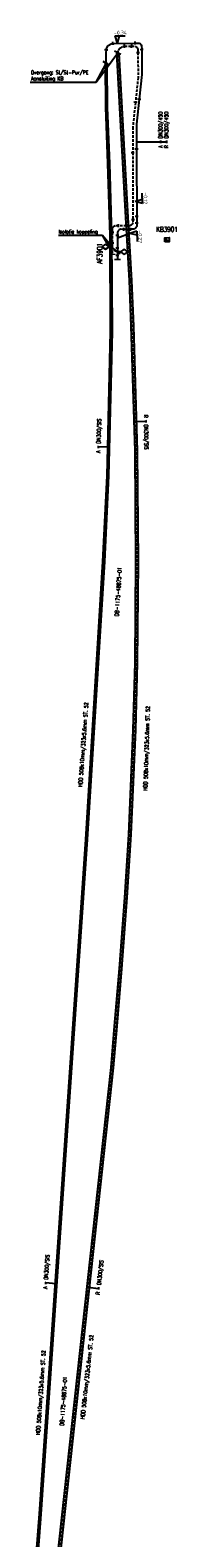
# Model space of a CAD drawing. Header units: millimetres. Extents: x 0 to 118318689, y 0 to 490460760.
# Tile 117 of 117: x 117741476 to 117776127, y 488546298 to 488907673. Entities that reach past the tile are written whole.
import ezdxf
from ezdxf.enums import TextEntityAlignment as Align

# ---------------------------------------------------------------- set-up
doc = ezdxf.new("R2010")
doc.units = ezdxf.units.MM
doc.header["$LTSCALE"] = 200
doc.linetypes.add('HIDDEN2', pattern=[4.7625, 3.175, -1.5875])
doc.layers.get('0').update_dxf_attribs({"color": 8})
for name, color, linetype in [('WT-C-AFSLUITER', 7, 'Continuous'), ('WT-C-isolatieovergang', 7, 'Continuous'), ('WT-C-isolatiestuk', 7, 'Continuous'), ('WT-C-kastLD', 7, 'Continuous'), ('WT-C-mof', 7, 'Continuous'), ('WT-I-diam', 7, 'Continuous'), ('WT-I-info', 7, 'Continuous'), ('WT-I-NAP', 7, 'Continuous'), ('WT-L-aanvoer', 6, 'Continuous'), ('WT-L-MANTELBUIS', 6, 'Continuous'), ('WT-L-retour', 6, 'HIDDEN2')]:
    doc.layers.add(name, color=color, linetype=linetype)
doc.styles.add('DIN17', font='ROMANS.SHX', dxfattribs={"width": 0.9})
doc.styles.add('ISOCP', font='ISOCP.SHX')

# ---------------------------------------------------------------- blocks, each defined once
blk = doc.blocks.new('LR-DIAO1')
at = {"color": 0, "lineweight": -3}
blk.add_line((0, 0), (0, -5), dxfattribs=at)
blk.add_lwpolyline([(0.61, -5), (0, -5), (-0.61, -5)], dxfattribs=at)
at = {"color": 1, "lineweight": -3, "style": 'DIN17', "width": 0.9}
blk.add_attdef('*1', text='', height=1.8, dxfattribs=at).set_placement((-1.61, -5), align=Align.MIDDLE_RIGHT)
blk.add_attdef('*11', text='', height=1.8, dxfattribs=at).set_placement((1.61, -5), align=Align.MIDDLE_LEFT)
blk = doc.blocks.new('LR-DIAB1')
at = {"color": 0, "lineweight": -3}
blk.add_line((0, 0), (0, 5), dxfattribs=at)
blk.add_lwpolyline([(0.61, 5), (0, 5), (-0.61, 5)], dxfattribs=at)
at = {"color": 1, "lineweight": -3, "style": 'DIN17', "width": 0.9}
blk.add_attdef('*1', text='', height=1.8, dxfattribs=at).set_placement((-1.61, 5), align=Align.MIDDLE_RIGHT)
blk.add_attdef('*11', text='', height=1.8, dxfattribs=at).set_placement((1.61, 5), align=Align.MIDDLE_LEFT)
blk = doc.blocks.new('LR-hyp')
at = {"color": 7, "linetype": 'ByBlock', "lineweight": -3, "style": 'DIN17', "width": 0.9}
blk.add_attdef('*1', text='', height=1.8, dxfattribs=at).set_placement((0, 0), align=Align.MIDDLE)
at = {"color": 7, "linetype": 'ByBlock', "lineweight": -2, "style": 'DIN17', "width": 0.9, "flags": 1}
blk.add_attdef('*2', text='', height=1.8, dxfattribs=at).set_placement((0, -5), align=Align.MIDDLE)
blk = doc.blocks.new('LR-mof')
at = {"color": 0, "linetype": 'ByBlock', "lineweight": -2}
blk.add_line((0, -0.75), (0, 0.75), dxfattribs=at)
blk = doc.blocks.new('LR-isoov')
at = {"color": 0, "linetype": 'ByBlock', "lineweight": -2}
blk.add_line((0.87, 1.5), (-0.87, -1.5), dxfattribs=at)
blk = doc.blocks.new('nap1')
at = {"color": 0, "linetype": 'Continuous'}
for p, q in [((-1, 3.5), (0, 0)), ((-1, 3.5), (4, 3.5)), ((1, 3.5), (0, 0))]:
    blk.add_line(p, q, dxfattribs=at)
at = {"color": 0, "linetype": 'Continuous', "style": 'ISOCP'}
for tag, p in [('*1', (1.7, 5)), ('*2', (4, 1.5))]:
    blk.add_attdef(tag, text='', height=1.8, dxfattribs=at).set_placement(p, align=Align.MIDDLE)
blk = doc.blocks.new('nap2')
at = {"color": 0, "linetype": 'Continuous'}
for p, q in [((1, 3.5), (-4, 3.5)), ((-1, 3.5), (0, 0)), ((1, 3.5), (0, 0))]:
    blk.add_line(p, q, dxfattribs=at)
at = {"color": 0, "linetype": 'Continuous', "style": 'ISOCP'}
for tag, p in [('*2', (-4, 1.5)), ('*1', (-1.5, 5))]:
    blk.add_attdef(tag, text='', height=1.8, dxfattribs=at).set_placement(p, align=Align.MIDDLE)
blk = doc.blocks.new('LR-isost')
at = {"color": 0, "linetype": 'ByBlock', "lineweight": -2}
for p, q in [((0, 5), (-1.25, 3.25)), ((-1.25, 3.25), (0, 1.5)), ((1.25, 3.25), (0, 5)), ((0, 1.5), (1.25, 3.25)), ((0, 1.5), (0, 0))]:
    blk.add_line(p, q, dxfattribs=at)
blk = doc.blocks.new('LR-DIAO2')
at = {"color": 0, "lineweight": -3}
blk.add_line((0, 0), (0, -5), dxfattribs=at)
at = {"color": 0, "linetype": 'Continuous', "lineweight": -3}
blk.add_line((0, -5), (0, -7.8), dxfattribs=at)
at = {"color": 0, "lineweight": -3}
for points in [[(0.61, -5), (0, -5), (-0.61, -5)], [(0.61, -7.8), (0, -7.8), (-0.61, -7.8)]]:
    blk.add_lwpolyline(points, dxfattribs=at)
at = {"color": 1, "lineweight": -3, "style": 'DIN17', "width": 0.9}
for tag, p in [('*1', (-1.61, -5)), ('*2', (-1.61, -7.78))]:
    blk.add_attdef(tag, text='', height=1.8, dxfattribs=at).set_placement(p, align=Align.MIDDLE_RIGHT)
for tag, p in [('*11', (1.61, -5)), ('*12', (1.61, -7.8))]:
    blk.add_attdef(tag, text='', height=1.8, dxfattribs=at).set_placement(p, align=Align.MIDDLE_LEFT)
blk = doc.blocks.new('LR-AFS')
at = {"color": 0, "lineweight": -3, "const_width": 0.7}
blk.add_lwpolyline([(0, -1.5), (0, 1.5)], dxfattribs=at)
at = {"color": 7, "linetype": 'ByBlock', "lineweight": -2, "style": 'DIN17', "width": 0.9}
blk.add_attdef('*1', text='', height=2.5, dxfattribs=at).set_placement((0, 5), align=Align.MIDDLE)
at = {"color": 0, "linetype": 'ByBlock', "lineweight": -2, "style": 'DIN17', "width": 0.3, "flags": 1}
for tag, p in [('*2', (2.5, 1.5)), ('OCODE', (-7.5, -2.5)), ('FABR', (-7.5, -7.5)), ('ST', (-7.5, -5)), ('VCODE', (-2.5, -5)), ('NCODE', (-2.5, -2.5)), ('TYPE', (-2.5, -7.5)), ('OPBOUW', (2.5, -7.5)), ('NIVO', (2.5, -5)), ('BC', (2.5, -2.5)), ('BEDIEN', (7.5, -7.5)), ('IMM', (7.5, -5)), ('RK', (7.5, -2.5)), ('BORDL', (-7.5, -15)), ('VERTR', (-7.5, -10)), ('DEKM', (-7.5, -12.5)), ('PDATUM', (-2.5, -12.5)), ('OPBLEN', (-2.5, -10)), ('BORDX', (-2.5, -15)), ('HULPST', (2.5, -10)), ('BORDY', (2.5, -15)), ('OPM', (2.5, -12.5)), ('VERLSP', (7.5, -10)), ('BORDZ', (7.5, -15)), ('BORD', (7.5, -12.5))]:
    blk.add_attdef(tag, text='', height=1.8, dxfattribs=at).set_placement(p, align=Align.MIDDLE)
blk = doc.blocks.new('LR-kastLD')
at = {"color": 0, "linetype": 'ByBlock', "lineweight": -3}
blk.add_line((-1, 1), (1, -1), dxfattribs=at)
blk.add_lwpolyline([(-1, -1), (-1, 1), (1, 1), (1, -1)], close=True, dxfattribs=at)
blk.add_solid([(-1, 1), (-1, -1), (1, -1)], dxfattribs=at)
at = {"color": 7, "linetype": 'ByBlock', "lineweight": -3, "style": 'DIN17', "width": 0.7}
for tag, p in [('*1', (0, 5)), ('*2', (0, -5))]:
    blk.add_attdef(tag, text='', height=2.5, dxfattribs=at).set_placement(p, align=Align.MIDDLE)
at = {"color": 0, "linetype": 'ByBlock', "lineweight": -2, "style": 'DIN17', "width": 0.3, "flags": 1}
for tag, p in [('OCODE', (4.5, 1.25)), ('NCODE', (9.5, 1.25)), ('BC', (14.5, 1.25)), ('RK', (19.5, 1.25)), ('ST', (4.5, -1.25)), ('VCODE', (9.5, -1.25)), ('NIVO', (14.5, -1.25)), ('IMM', (19.5, -1.25))]:
    blk.add_attdef(tag, text='', height=1.8, dxfattribs=at).set_placement(p, align=Align.MIDDLE)

msp = doc.modelspace()

# ---------------------------------------------------------------- linework, layer by layer
at = {"layer": 'WT-I-diam', "lineweight": -3}
msp.add_line((117766946, 488880904), (117770193, 488880903), dxfattribs=at)
at = {"layer": 'WT-I-info'}
for p, q in [((117757255, 488895242), (117762446, 488902248)), ((117757255, 488895242), (117759671, 488899717)), ((117741476, 488895242), (117757255, 488895242)), ((117748258, 488858502), (117758777, 488858502)), ((117758777, 488858502), (117761133, 488855768)), ((117759917, 488856507), (117758777, 488858502)), ((117762370, 488854518), (117759917, 488856507))]:
    msp.add_line(p, q, dxfattribs=at)
at = {"layer": 'WT-I-info', "lineweight": -3}
msp.add_line((117765316, 488858973), (117762374, 488857850), dxfattribs=at)
at = {"layer": 'WT-L-aanvoer', "lineweight": -3}
for p, q in [((117759671, 488899717), (117759681, 488901980)), ((117759681, 488901980), (117759725, 488903239)), ((117759725, 488903239), (117760180, 488903995)), ((117760180, 488903995), (117760872, 488904402)), ((117760872, 488904402), (117761627, 488904512)), ((117761627, 488904512), (117766630, 488904588)), ((117766630, 488904588), (117767551, 488904544)), ((117767551, 488904544), (117767829, 488904443)), ((117767829, 488904443), (117768058, 488904193)), ((117768058, 488904193), (117768153, 488903881)), ((117768153, 488903881), (117768192, 488903077)), ((117768192, 488903077), (117768215, 488897078)), ((117759657, 488896320), (117759671, 488899717)), ((117759761, 488889156), (117759657, 488896320)), ((117768215, 488897078), (117767593, 488891111)), ((117767593, 488891111), (117766946, 488885145)), ((117760122, 488879611), (117759761, 488889156)), ((117766946, 488885145), (117766945, 488879116)), ((117760648, 488865770), (117760122, 488879611)), ((117766945, 488879116), (117766989, 488861456)), ((117760837, 488857084), (117760648, 488865770)), ((117766989, 488861456), (117766992, 488860632)), ((117762376, 488859249), (117762370, 488854518)), ((117762552, 488859559), (117762376, 488859249)), ((117762792, 488859781), (117762552, 488859559)), ((117763099, 488859935), (117762792, 488859781)), ((117763891, 488859928), (117763099, 488859935)), ((117765484, 488859935), (117763891, 488859928)), ((117766276, 488859938), (117765484, 488859935)), ((117766582, 488860095), (117766276, 488859938)), ((117766819, 488860320), (117766582, 488860095)), ((117766992, 488860632), (117766819, 488860320)), ((117760928, 488848837), (117760837, 488857084)), ((117762370, 488854518), (117762369, 488853626)), ((117762369, 488853626), (117762369, 488852707)), ((117760927, 488835387), (117760928, 488848837)), ((117760690, 488819846), (117760927, 488835387)), ((117760085, 488800877), (117760690, 488819846)), ((117759075, 488780301), (117760085, 488800877)), ((117754964, 488713671), (117759075, 488780301)), ((117743889, 488551998), (117754964, 488713671)), ((117742000, 488527497), (117743889, 488551998))]:
    msp.add_line(p, q, dxfattribs=at)
at = {"layer": 'WT-L-MANTELBUIS'}
msp.add_lwpolyline([(117746615, 488528470), (117760844, 488659026), (117761707, 488668953), (117762847, 488682726), (117764120, 488699785), (117765078, 488714885), (117766170, 488739966), (117766631, 488756024), (117766812, 488780245), (117766618, 488806872), (117765688, 488836744), (117765242, 488847666), (117764387, 488862742), (117762201, 488902138), (117762701, 488902166), (117764887, 488862770), (117765741, 488847690), (117766188, 488836762), (117767118, 488806881), (117767312, 488780251), (117767130, 488756011), (117766669, 488739948), (117765577, 488714861), (117764618, 488699747), (117763345, 488682687), (117762205, 488668911), (117761342, 488658978), (117747112, 488528416)], dxfattribs=at)
msp.add_lwpolyline([(117759511, 488889150), (117760021, 488875694), (117760556, 488858499), (117760676, 488835390), (117759835, 488800886), (117758825, 488780315), (117754715, 488713687), (117743639, 488552016), (117741751, 488527516), (117742249, 488527478), (117744138, 488551980), (117755214, 488713654), (117759324, 488780287), (117760334, 488800868), (117761177, 488835385), (117761056, 488858508), (117760521, 488875712), (117760011, 488889162), (117759921, 488899719), (117759421, 488899715)], close=True, dxfattribs=at)
at = {"layer": 'WT-L-retour', "lineweight": -3}
for p, q in [((117762446, 488902248), (117762644, 488902959)), ((117762617, 488899234), (117762446, 488902248)), ((117762644, 488902959), (117762938, 488903322)), ((117762938, 488903322), (117763630, 488903728)), ((117763630, 488903728), (117764052, 488903836)), ((117764052, 488903836), (117765788, 488903843)), ((117765788, 488903843), (117766652, 488903811)), ((117766652, 488903811), (117767144, 488903423)), ((117767144, 488903423), (117767269, 488903151)), ((117767269, 488903151), (117767293, 488902324)), ((117767293, 488902324), (117767316, 488896324)), ((117763615, 488881345), (117762617, 488899234)), ((117767316, 488896324), (117766694, 488890357)), ((117766694, 488890357), (117766048, 488884392)), ((117766048, 488884392), (117766046, 488878363)), ((117764322, 488868359), (117763615, 488881345)), ((117766046, 488878363), (117766088, 488862323)), ((117764873, 488858561), (117764322, 488868359)), ((117766091, 488861499), (117765922, 488861194)), ((117766088, 488862323), (117766091, 488861499)), ((117761140, 488860114), (117761133, 488859288)), ((117761133, 488859288), (117761133, 488855768)), ((117761317, 488860424), (117761140, 488860114)), ((117761556, 488860647), (117761317, 488860424)), ((117761863, 488860800), (117761556, 488860647)), ((117762655, 488860794), (117761863, 488860800)), ((117764584, 488860801), (117762655, 488860794)), ((117765375, 488860804), (117764584, 488860801)), ((117765491, 488847678), (117764873, 488858561)), ((117765681, 488860961), (117765375, 488860804)), ((117765922, 488861194), (117765681, 488860961)), ((117761133, 488855768), (117761133, 488854873)), ((117761133, 488854873), (117761133, 488853924)), ((117766570, 488821285), (117765491, 488847678)), ((117767086, 488796343), (117766570, 488821285)), ((117767040, 488765008), (117767086, 488796343)), ((117766834, 488753410), (117767040, 488765008)), ((117766312, 488736458), (117766834, 488753410)), ((117765378, 488715666), (117766312, 488736458)), ((117764208, 488697223), (117765378, 488715666)), ((117762669, 488677138), (117764208, 488697223)), ((117761093, 488659002), (117762669, 488677138)), ((117746863, 488528443), (117761093, 488659002))]:
    msp.add_line(p, q, dxfattribs=at)

# ---------------------------------------------------------------- block references
at = {"layer": 'WT-C-AFSLUITER', "linetype": 'Continuous'}
ref = msp.add_blockref('LR-AFS', (117762369, 488852707), dxfattribs=dict(at, xscale=500.0000000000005, yscale=500.0000000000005, zscale=500.0000000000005, rotation=89.99959999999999))
ref.add_attrib('*1', 'AF3901', dxfattribs={"layer": '0', "color": 7, "linetype": 'ByBlock', "lineweight": -2, "height": 1250, "rotation": 89.9996, "style": 'DIN17', "width": 0.65}).set_placement((117758127, 488854182), align=Align.MIDDLE)
at = {"layer": 'WT-C-AFSLUITER', "linetype": 'Continuous', "xscale": 500, "yscale": 500, "zscale": 500, "rotation": 90}
msp.add_blockref('LR-AFS', (117761133, 488853924), dxfattribs=at)
at = {"layer": 'WT-C-isolatieovergang', "linetype": 'Continuous'}
for p, xscale, yscale, zscale, rotation in [((117762446, 488902248), 500.0000000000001, 500.0000000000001, 500.0000000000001, 273.248505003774), ((117759671, 488899717), 499.9999999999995, 499.9999999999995, 499.9999999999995, 269.7535702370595), ((117762370, 488854518), 500.0000000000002, 500.0000000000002, 500.0000000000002, 269.9332)]:
    msp.add_blockref('LR-isoov', p, dxfattribs=dict(at, xscale=xscale, yscale=yscale, zscale=zscale, rotation=rotation))
at = {"layer": 'WT-C-isolatiestuk', "linetype": 'Continuous'}
for p, xscale, yscale, zscale, rotation in [((117761133, 488855768), 500, 500, 500, 90.00020000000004), ((117762370, 488854518), 500.0000000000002, 500.0000000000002, 500.0000000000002, 269.9332)]:
    msp.add_blockref('LR-isost', p, dxfattribs=dict(at, xscale=xscale, yscale=yscale, zscale=zscale, rotation=rotation))
at = {"layer": 'WT-C-kastLD', "linetype": 'Continuous'}
ref = msp.add_blockref('LR-kastLD', (117774254, 488857435), dxfattribs=dict(at, xscale=499.9999999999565, yscale=499.9999999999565, zscale=499.9999999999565, rotation=0.2275679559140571))
ref.add_attrib('*1', 'KB3901', dxfattribs={"layer": '0', "color": 7, "linetype": 'ByBlock', "lineweight": -3, "height": 1250, "rotation": 0.22757, "style": 'DIN17', "width": 0.65}).set_placement((117774245, 488859935), align=Align.MIDDLE)
at = {"layer": 'WT-C-mof', "linetype": 'Continuous', "lineweight": -3}
for p, xscale, yscale, zscale, rotation in [((117761295, 488904507, 0), 500, 500, 500, 8.304100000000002), ((117766630, 488904588), 499.9999999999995, 499.9999999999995, 499.9999999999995, 357.2624), ((117759688, 488902922, 71), 500, 500, 500, 88.01590000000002), ((117764052, 488903836, -195), 499.9999999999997, 499.9999999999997, 499.9999999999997, 0.2400999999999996), ((117765788, 488903843, -195), 500.0000000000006, 500.0000000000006, 500.0000000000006, 357.8496000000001), ((117767293, 488902324), 500.0000000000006, 500.0000000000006, 500.0000000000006, 270.2177), ((117768192, 488903077), 500.0000000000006, 500.0000000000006, 500.0000000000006, 270.2177), ((117759654, 488899717, -1061), 500, 500, 500, 89.75360000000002), ((117766694, 488890357), 500, 500, 500, 83.81680000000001), ((117767593, 488891111, 0), 500, 500, 500, 83.81680000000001), ((117766046, 488878363), 500.0000000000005, 500.0000000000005, 500.0000000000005, 270.1483), ((117766945, 488879146), 500.0000000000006, 500.0000000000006, 500.0000000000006, 89.9873), ((117766085, 488862323, 0), 500.0000000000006, 500.0000000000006, 500.0000000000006, 270.2177), ((117766983, 488863061), 500.0000000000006, 500.0000000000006, 500.0000000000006, 270.1415), ((117766989, 488861456, 0), 500.0000000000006, 500.0000000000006, 500.0000000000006, 270.2177), ((117761133, 488859288, -447), 499.9999999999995, 499.9999999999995, 499.9999999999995, 270.0002), ((117762369, 488858425, 0), 500.0000000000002, 500.0000000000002, 500.0000000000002, 89.93320000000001), ((117762655, 488860794), 500, 500, 500, 359.5439), ((117763891, 488859928, 0), 500, 500, 500, 359.5439), ((117764584, 488860801), 500, 500, 500, 0.2252), ((117765484, 488859935), 500.0000000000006, 500.0000000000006, 500.0000000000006, 0.2355999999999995), ((117761133, 488856673, 322), 499.9999999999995, 499.9999999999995, 499.9999999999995, 270.0002), ((117762369, 488855426), 500.0000000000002, 500.0000000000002, 500.0000000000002, 89.93320000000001), ((117762369, 488853626), 500.0000000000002, 500.0000000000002, 500.0000000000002, 89.93320000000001)]:
    msp.add_blockref('LR-mof', p, dxfattribs=dict(at, xscale=xscale, yscale=yscale, zscale=zscale, rotation=rotation))
at = {"layer": 'WT-I-diam', "linetype": 'Continuous', "xscale": 499.9999999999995, "yscale": 499.9999999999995, "zscale": 499.9999999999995, "rotation": 89.98727348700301}
msp.add_blockref('LR-DIAO2', (117770193, 488880903), dxfattribs=at).add_auto_attribs({'*1': 'A', '*11': 'DN300/450', '*2': 'R', '*12': 'DN300/450'})
at = {"layer": 'WT-I-diam', "linetype": 'Continuous', "lineweight": -3}
for name, p, xscale, yscale, zscale, rotation, values in [('LR-DIAB1', (117766723, 488813871), 500.0000000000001, 500.0000000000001, 500.0000000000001, 271.1840445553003, {'*1': 'R', '*11': 'DN300/SIS'}), ('LR-DIAB1', (117760302, 488807690), 499.9999999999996, 499.9999999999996, 499.9999999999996, 88.17172381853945, {'*1': 'A', '*11': 'DN300/SIS'}), ('LR-DIAB1', (117747671, 488607213, -506), 500.0000000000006, 500.0000000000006, 500.0000000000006, 86.08100405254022, {'*1': 'A', '*11': 'DN300/SIS'}), ('LR-DIAO1', (117755357, 488606370, -447), 499.9999999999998, 499.9999999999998, 499.9999999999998, 83.77973395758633, {'*1': 'R', '*11': 'DN300/SIS'})]:
    msp.add_blockref(name, p, dxfattribs=dict(at, xscale=xscale, yscale=yscale, zscale=zscale, rotation=rotation)).add_auto_attribs(values)
at = {"layer": 'WT-I-info', "linetype": 'Continuous', "xscale": 500.0000000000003, "yscale": 500.0000000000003, "zscale": 500.0000000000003}
for p, rotation in [((117762569, 488773079), 86.46980261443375), ((117749463, 488579068), 86.08100405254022)]:
    msp.add_blockref('LR-hyp', p, dxfattribs=dict(at, rotation=rotation)).add_auto_attribs({'*1': 'DB-1175-48875-01'})
at = {"layer": 'WT-I-NAP', "linetype": 'Continuous'}
ref = msp.add_blockref('nap1', (117762292, 488904570), dxfattribs=dict(at, xscale=500, yscale=500, zscale=500, rotation=0.8680607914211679))
ref.add_attrib('*1', '-0.34', dxfattribs={"layer": '0', "color": 1, "linetype": 'Continuous', "height": 900, "rotation": 0.86806, "style": 'ISOCP'}).set_placement((117763105, 488907083), align=Align.MIDDLE)
ref = msp.add_blockref('nap2', (117766595, 488866612), dxfattribs=dict(at, xscale=499.9999999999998, yscale=499.9999999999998, zscale=499.9999999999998, rotation=270.1414991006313))
ref.add_attrib('*1', '-0.12', dxfattribs={"layer": '0', "color": 1, "linetype": 'Continuous', "height": 900, "rotation": 270.1415, "style": 'ISOCP'}).set_placement((117769093, 488867369), align=Align.MIDDLE)
ref = msp.add_blockref('nap1', (117765316, 488858973), dxfattribs=dict(at, xscale=499.9999999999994, yscale=499.9999999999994, zscale=499.9999999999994, rotation=270.8680607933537))
ref.add_attrib('*1', '-0.27', dxfattribs={"layer": '0', "color": 1, "linetype": 'Continuous', "height": 900, "rotation": 270.86806, "style": 'ISOCP'}).set_placement((117767829, 488858161), align=Align.MIDDLE)

# ---------------------------------------------------------------- texts
at = {"layer": 'WT-I-info', "style": 'DIN17', "width": 0.9}
for s, p in [('Overgang: St/St-Pur/PE', (117741654, 488897090)), ('Aansluiting KB', (117741654, 488895632)), ('Isolatie koppeling', (117748258, 488858929))]:
    msp.add_text(s, height=900, dxfattribs=at).set_placement(p)
at = {"layer": 'WT-I-info', "lineweight": -3, "style": 'DIN17', "width": 0.9}
for rotation, p in [(85.81413, (117753911, 488726301)), (88.23369, (117769505, 488725401)), (83.77973, (117754440, 488574722)), (86.081, (117743787, 488570981))]:
    msp.add_text('HDD 508x10mm/323x5.6mm ST. 52', height=900, rotation=rotation, dxfattribs=at).set_placement(p)

doc.saveas('drawing.dxf')
